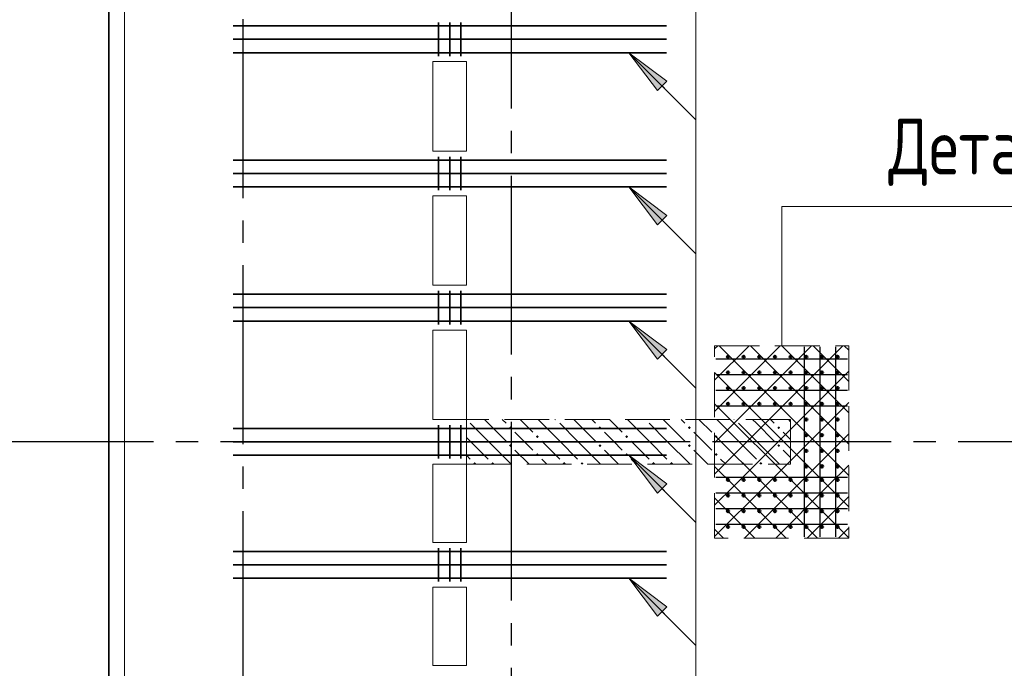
# Model space of a CAD drawing. Header units: millimetres. Extents: x 0 to 43617, y 0 to 59400.
# Tile 4 of 26: x 6926 to 11330, y 24818 to 27718. Entities that reach past the tile are written whole.
import ezdxf

# ---------------------------------------------------------------- set-up
doc = ezdxf.new("R2010")
doc.units = ezdxf.units.MM
doc.linetypes.add('______2', pattern=[270, 200, -70])
doc.linetypes.add('______5', pattern=[1100, 800, -100, 100, -100])
for name, color, linetype, lineweight, true_color in [('S1 Стержни арматуры фон', 7, '______2', 13, 0xa0a0a0), ('Вспомогательная арматура', 7, 'Continuous', 18, 0x656565), ('Поперечная арматура', 7, 'Continuous', 18, 0x5a2814), ('Поперечное армирование AW фон', 7, '______2', 13, 0xa0a0a0)]:
    doc.layers.add(name, color=color, linetype=linetype, lineweight=lineweight, true_color=true_color)
for name, color, linetype, lineweight in [('Standard', 7, 'Continuous', 25), ('ЖБ Перекрытие верхний уровень', 7, 'Continuous', 35), ('ЖБ Пилон', 7, 'Continuous', 35), ('Оси', 40, '______5', 18), ('Позиционная метка номер позиции', 7, 'Continuous', 13), ('Примечания', 7, 'Continuous', 25)]:
    doc.layers.add(name, color=color, linetype=linetype, lineweight=lineweight)
doc.styles.add('GOST 2.304-81', font='txt')

msp = doc.modelspace()

# ---------------------------------------------------------------- hatches: boundary and pattern name
at = {"layer": 'ЖБ Пилон', "linetype": 'Continuous', "lineweight": 18, "transparency": 33554687}
for points in [[(8924.313251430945, 25929.99877929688), (8923.9990234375, 25929.68425625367), (8923.9990234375, 25929.99877929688)], [(9114.453125, 25893.13354492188), (9120.953369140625, 25899.63989257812), (9127.45361328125, 25893.13354492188), (9120.953369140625, 25886.63330078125)], [(9324.313251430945, 25929.99877929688), (9320.953369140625, 25926.6357421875), (9317.593486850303, 25929.99877929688)], [(9514.453125, 25893.13354492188), (9520.953369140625, 25899.63989257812), (9527.45361328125, 25893.13354492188), (9520.953369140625, 25886.63330078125)], [(9724.313251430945, 25929.99877929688), (9720.953369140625, 25926.6357421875), (9717.593486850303, 25929.99877929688)], [(9914.453125, 25893.13354492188), (9920.953369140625, 25899.63989257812), (9927.45361328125, 25893.13354492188), (9920.953369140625, 25886.63330078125)], [(10124.31325143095, 25929.99877929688), (10120.95336914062, 25926.6357421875), (10117.5934868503, 25929.99877929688)], [(10314.453125, 25893.13354492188), (10320.95336914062, 25899.63989257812), (10327.45361328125, 25893.13354492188), (10320.95336914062, 25886.63330078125)], [(9234.454345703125, 25853.13110351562), (9240.95458984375, 25859.63745117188), (9247.44873046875, 25853.13110351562), (9240.95458984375, 25846.64306640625)], [(9634.454345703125, 25853.13110351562), (9640.95458984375, 25859.63745117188), (9647.44873046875, 25853.13110351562), (9640.95458984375, 25846.64306640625)], [(10034.45434570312, 25853.13110351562), (10040.95458984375, 25859.63745117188), (10047.44873046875, 25853.13110351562), (10040.95458984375, 25846.64306640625)], [(9114.453125, 25813.14086914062), (9120.953369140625, 25819.64111328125), (9127.45361328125, 25813.14086914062), (9120.953369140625, 25806.63452148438)], [(9514.453125, 25813.14086914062), (9520.953369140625, 25819.64111328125), (9527.45361328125, 25813.14086914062), (9520.953369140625, 25806.63452148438)], [(9914.453125, 25813.14086914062), (9920.953369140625, 25819.64111328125), (9927.45361328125, 25813.14086914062), (9920.953369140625, 25806.63452148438)], [(10314.453125, 25813.14086914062), (10320.95336914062, 25819.64111328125), (10327.45361328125, 25813.14086914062), (10320.95336914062, 25806.63452148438)], [(9234.454345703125, 25773.13232421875), (9240.95458984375, 25779.638671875), (9247.44873046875, 25773.13232421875), (9240.95458984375, 25766.63208007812)], [(9634.454345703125, 25773.13232421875), (9640.95458984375, 25779.638671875), (9647.44873046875, 25773.13232421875), (9640.95458984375, 25766.63208007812)], [(10034.45434570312, 25773.13232421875), (10040.95458984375, 25779.638671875), (10047.44873046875, 25773.13232421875), (10040.95458984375, 25766.63208007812)], [(8954.45556640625, 25733.14208984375), (8960.94970703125, 25739.63012695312), (8967.449951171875, 25733.14208984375), (8964.309589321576, 25729.99877929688), (8957.592979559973, 25729.99877929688)], [(9034.454345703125, 25733.14208984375), (9040.95458984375, 25739.63012695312), (9047.44873046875, 25733.14208984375), (9044.311317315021, 25729.99877929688), (9037.59470755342, 25729.99877929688)], [(9354.45556640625, 25733.14208984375), (9360.94970703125, 25739.63012695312), (9367.449951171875, 25733.14208984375), (9364.309589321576, 25729.99877929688), (9357.592979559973, 25729.99877929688)], [(9434.454345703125, 25733.14208984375), (9440.95458984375, 25739.63012695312), (9447.44873046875, 25733.14208984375), (9444.311317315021, 25729.99877929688), (9437.59470755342, 25729.99877929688)], [(9754.45556640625, 25733.14208984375), (9760.94970703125, 25739.63012695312), (9767.449951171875, 25733.14208984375), (9764.309589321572, 25729.99877929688), (9757.592979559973, 25729.99877929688)], [(9834.454345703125, 25733.14208984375), (9840.95458984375, 25739.63012695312), (9847.44873046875, 25733.14208984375), (9844.311317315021, 25729.99877929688), (9837.59470755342, 25729.99877929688)], [(10154.45556640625, 25733.14208984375), (10160.94970703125, 25739.63012695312), (10167.44995117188, 25733.14208984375), (10164.30958932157, 25729.99877929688), (10157.59297955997, 25729.99877929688)], [(10234.45434570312, 25733.14208984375), (10240.95458984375, 25739.63012695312), (10247.44873046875, 25733.14208984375), (10244.31131731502, 25729.99877929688), (10237.59470755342, 25729.99877929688)]]:
    msp.add_hatch(color=7, dxfattribs=at).paths.add_polyline_path(points, flags=16)
at = {"layer": 'Позиционная метка номер позиции', "linetype": 'Continuous', "lineweight": 13, "transparency": 33554687}
for points in [[(9777.8076171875, 27400.31127929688), (9650.531005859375, 27570.01953125), (9820.233154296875, 27442.74291992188)], [(9777.8076171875, 26800.31127929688), (9650.531005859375, 26970.01953125), (9820.233154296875, 26842.74291992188)], [(9777.8076171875, 26200.31127929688), (9650.531005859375, 26370.01953125), (9820.233154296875, 26242.74291992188)], [(9777.8076171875, 25600.31127929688), (9650.531005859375, 25770.01953125), (9820.233154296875, 25642.74291992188)], [(9777.8076171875, 25050.3173828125), (9650.531005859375, 25220.01953125), (9820.233154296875, 25092.73681640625)]]:
    msp.add_hatch(color=7, dxfattribs=at).paths.add_polyline_path(points, flags=16)

# ---------------------------------------------------------------- linework, layer by layer
at = {"layer": 'S1 Стержни арматуры фон', "color": 7, "linetype": 'Continuous', "lineweight": 35, "transparency": 33554687}
for p, q in [((7879.998779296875, 27690.02075195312), (9817.9931640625, 27690.02075195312)), ((7879.998779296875, 27690.02075195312), (9817.9931640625, 27690.02075195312)), ((7879.998779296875, 27630.02319335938), (9817.9931640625, 27630.02319335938)), ((7879.998779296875, 27630.02319335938), (9817.9931640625, 27630.02319335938)), ((7879.998779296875, 27570.01953125), (9817.9931640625, 27570.01953125)), ((7879.998779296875, 27570.01953125), (9817.9931640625, 27570.01953125)), ((7879.998779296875, 27090.02075195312), (9817.9931640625, 27090.02075195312)), ((7879.998779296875, 27090.02075195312), (9817.9931640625, 27090.02075195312)), ((7879.998779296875, 27030.02319335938), (9817.9931640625, 27030.02319335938)), ((7879.998779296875, 27030.02319335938), (9817.9931640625, 27030.02319335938)), ((7879.998779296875, 26970.01953125), (9817.9931640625, 26970.01953125)), ((7879.998779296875, 26970.01953125), (9817.9931640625, 26970.01953125)), ((7879.998779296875, 26490.02075195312), (9817.9931640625, 26490.02075195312)), ((7879.998779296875, 26490.02075195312), (9817.9931640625, 26490.02075195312)), ((7879.998779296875, 26430.02319335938), (9817.9931640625, 26430.02319335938)), ((7879.998779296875, 26430.02319335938), (9817.9931640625, 26430.02319335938)), ((7879.998779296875, 26370.01953125), (9817.9931640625, 26370.01953125)), ((7879.998779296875, 26370.01953125), (9817.9931640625, 26370.01953125)), ((7879.998779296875, 25890.02075195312), (9817.9931640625, 25890.02075195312)), ((7879.998779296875, 25890.02075195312), (9817.9931640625, 25890.02075195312)), ((7879.998779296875, 25830.02319335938), (9817.9931640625, 25830.02319335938)), ((7879.998779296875, 25830.02319335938), (9817.9931640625, 25830.02319335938)), ((7879.998779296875, 25770.01953125), (9817.9931640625, 25770.01953125)), ((7879.998779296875, 25770.01953125), (9817.9931640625, 25770.01953125)), ((7879.998779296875, 25340.02075195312), (9817.9931640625, 25340.02075195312)), ((7879.998779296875, 25340.02075195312), (9817.9931640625, 25340.02075195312)), ((7879.998779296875, 25280.01708984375), (9817.9931640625, 25280.01708984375)), ((7879.998779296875, 25280.01708984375), (9817.9931640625, 25280.01708984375)), ((7879.998779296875, 25220.01953125), (9817.9931640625, 25220.01953125)), ((7879.998779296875, 25220.01953125), (9817.9931640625, 25220.01953125))]:
    msp.add_line(p, q, dxfattribs=at)
at = {"layer": 'Standard', "color": 254, "linetype": 'Continuous', "lineweight": 35, "true_color": 0xc4c4ff, "transparency": 33554687}
msp.add_lwpolyline([(7324.053955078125, 10030.07202148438), (33148.99291992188, 10030.07202148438), (33148.99291992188, 57295.01953125), (7324.053955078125, 57295.01953125), (7324.053955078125, 10030.07202148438)], dxfattribs=at)
at = {"layer": 'Вспомогательная арматура', "color": 7, "linetype": 'Continuous', "lineweight": 25, "transparency": 33554687}
for p, q in [((10434.00268554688, 26255.01708984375), (10434.00268554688, 25405.02319335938)), ((10503.99780273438, 26255.01708984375), (10503.99780273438, 25405.02319335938)), ((10573.99291992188, 26255.01708984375), (10573.99291992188, 25405.02319335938)), ((10628.99780273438, 26200.01831054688), (10039.00146484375, 26200.01831054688)), ((10628.99780273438, 26130.02319335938), (10039.00146484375, 26130.02319335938)), ((10628.99780273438, 26060.01586914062), (10039.00146484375, 26060.01586914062)), ((10628.99780273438, 25990.02075195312), (10039.00146484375, 25990.02075195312)), ((10628.99780273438, 25670.01953125), (10039.00146484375, 25670.01953125)), ((10628.99780273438, 25600.01831054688), (10039.00146484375, 25600.01831054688)), ((10628.99780273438, 25530.02319335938), (10039.00146484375, 25530.02319335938)), ((10628.99780273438, 25460.01586914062), (10039.00146484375, 25460.01586914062))]:
    msp.add_line(p, q, dxfattribs=at)
at = {"layer": 'ЖБ Перекрытие верхний уровень', "color": 7, "linetype": 'Continuous', "lineweight": 18, "transparency": 33554687}
for p, q in [((7393.994140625, 33070.00122070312), (7393.994140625, 20799.560546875)), ((8774.005126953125, 27529.99877929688), (8923.9990234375, 27529.99877929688)), ((8774.005126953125, 27129.99877929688), (8774.005126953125, 27529.99877929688)), ((8923.9990234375, 27529.99877929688), (8923.9990234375, 27129.99877929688)), ((8923.9990234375, 27129.99877929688), (8774.005126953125, 27129.99877929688)), ((8774.005126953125, 26529.99877929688), (8774.005126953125, 26929.99877929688)), ((8774.005126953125, 26929.99877929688), (8923.9990234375, 26929.99877929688)), ((8923.9990234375, 26929.99877929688), (8923.9990234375, 26529.99877929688)), ((8923.9990234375, 26529.99877929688), (8774.005126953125, 26529.99877929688)), ((8774.005126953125, 25929.99877929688), (8774.005126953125, 26329.99877929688)), ((8774.005126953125, 26329.99877929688), (8923.9990234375, 26329.99877929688)), ((8923.9990234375, 26329.99877929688), (8923.9990234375, 25929.99877929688)), ((8923.9990234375, 25929.99877929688), (8774.005126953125, 25929.99877929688)), ((8774.005126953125, 25379.99877929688), (8774.005126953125, 25729.99877929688)), ((8774.005126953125, 25729.99877929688), (8923.9990234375, 25729.99877929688)), ((8923.9990234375, 25729.99877929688), (8923.9990234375, 25379.99877929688)), ((8923.9990234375, 25379.99877929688), (8774.005126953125, 25379.99877929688)), ((8774.005126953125, 24829.99877929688), (8774.005126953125, 25179.99877929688)), ((8774.005126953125, 25179.99877929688), (8923.9990234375, 25179.99877929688)), ((8923.9990234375, 25179.99877929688), (8923.9990234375, 24829.99877929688)), ((8923.9990234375, 24829.99877929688), (8774.005126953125, 24829.99877929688))]:
    msp.add_line(p, q, dxfattribs=at)
at = {"layer": 'ЖБ Пилон', "color": 253, "linetype": '______2', "lineweight": 13, "true_color": 0xa0a0a0, "transparency": 33554687}
for p, q in [((10374.00512695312, 25929.99877929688), (8923.9990234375, 25929.99877929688)), ((8923.9990234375, 25929.99877929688), (8923.9990234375, 25729.99877929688)), ((10374.00512695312, 25729.99877929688), (10374.00512695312, 25929.99877929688)), ((8923.9990234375, 25729.99877929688), (10374.00512695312, 25729.99877929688))]:
    msp.add_line(p, q, dxfattribs=at)
at = {"layer": 'ЖБ Пилон', "color": 9, "linetype": 'Continuous', "lineweight": 18, "true_color": 0xc7c7c7, "transparency": 33554687}
for p, q in [((8940.95458984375, 25913.14086914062), (9020.953369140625, 25833.14208984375)), ((9020.953369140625, 25913.14086914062), (9004.095458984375, 25929.99877929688)), ((9020.953369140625, 25913.14086914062), (9100.9521484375, 25833.14208984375)), ((9084.092952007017, 25929.99877929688), (9100.9521484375, 25913.14086914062)), ((9164.0869140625, 25929.99877929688), (9220.953369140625, 25873.13232421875)), ((9340.95458984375, 25833.14208984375), (9244.088046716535, 25929.99877929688)), ((9340.95458984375, 25913.14086914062), (9420.953369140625, 25833.14208984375)), ((9420.953369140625, 25913.14086914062), (9404.095458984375, 25929.99877929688)), ((9420.953369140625, 25913.14086914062), (9500.9521484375, 25833.14208984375)), ((9484.092952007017, 25929.99877929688), (9500.9521484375, 25913.14086914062)), ((9564.0869140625, 25929.99877929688), (9620.953369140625, 25873.13232421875)), ((9740.95458984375, 25833.14208984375), (9644.088046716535, 25929.99877929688)), ((9740.95458984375, 25913.14086914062), (9820.953369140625, 25833.14208984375)), ((9820.953369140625, 25913.14086914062), (9804.095458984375, 25929.99877929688)), ((9820.953369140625, 25913.14086914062), (9900.9521484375, 25833.14208984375)), ((9884.092952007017, 25929.99877929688), (9900.9521484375, 25913.14086914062)), ((9964.0869140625, 25929.99877929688), (10020.95336914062, 25873.13232421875)), ((10140.95458984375, 25833.14208984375), (10044.08804671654, 25929.99877929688)), ((10140.95458984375, 25913.14086914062), (10220.95336914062, 25833.14208984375)), ((10220.95336914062, 25913.14086914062), (10204.09545898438, 25929.99877929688)), ((10220.95336914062, 25913.14086914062), (10300.9521484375, 25833.14208984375)), ((10284.09295200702, 25929.99877929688), (10300.9521484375, 25913.14086914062)), ((10364.0869140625, 25929.99877929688), (10374.00512695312, 25920.08056640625)), ((9180.950927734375, 25833.14208984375), (9140.95458984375, 25873.13232421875)), ((9580.950927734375, 25833.14208984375), (9540.95458984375, 25873.13232421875)), ((9980.950927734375, 25833.14208984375), (9940.95458984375, 25873.13232421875)), ((10374.00512695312, 25840.08683068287), (10340.95458984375, 25873.13232421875)), ((8940.95458984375, 25833.14208984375), (8923.9990234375, 25850.09593145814)), ((8940.95458984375, 25833.14208984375), (9020.953369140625, 25753.13110351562)), ((9020.953369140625, 25833.14208984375), (9124.0966796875, 25729.99877929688)), ((9220.953369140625, 25793.13354492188), (9180.950927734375, 25833.14208984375)), ((9260.94970703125, 25833.14208984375), (9340.95458984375, 25753.13110351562)), ((9340.95458984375, 25833.14208984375), (9420.953369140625, 25753.13110351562)), ((9420.953369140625, 25833.14208984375), (9524.0966796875, 25729.99877929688)), ((9620.953369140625, 25793.13354492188), (9580.950927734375, 25833.14208984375)), ((9660.94970703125, 25833.14208984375), (9740.95458984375, 25753.13110351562)), ((9740.95458984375, 25833.14208984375), (9820.953369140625, 25753.13110351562)), ((9820.953369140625, 25833.14208984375), (9924.0966796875, 25729.99877929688)), ((10020.95336914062, 25793.13354492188), (9980.950927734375, 25833.14208984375)), ((10060.94970703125, 25833.14208984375), (10140.95458984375, 25753.13110351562)), ((10140.95458984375, 25833.14208984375), (10220.95336914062, 25753.13110351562)), ((10220.95336914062, 25833.14208984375), (10324.0966796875, 25729.99877929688)), ((8923.9990234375, 25770.08796344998), (8940.95458984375, 25753.13110351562)), ((9140.95458984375, 25793.13354492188), (9204.086144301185, 25729.99877929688)), ((9540.95458984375, 25793.13354492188), (9604.086144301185, 25729.99877929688)), ((9940.95458984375, 25793.13354492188), (10004.08614430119, 25729.99877929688)), ((10340.95458984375, 25793.13354492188), (10374.00512695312, 25760.08132670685)), ((9260.94970703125, 25753.13110351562), (9284.084384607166, 25729.99877929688)), ((9660.94970703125, 25753.13110351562), (9684.084384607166, 25729.99877929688)), ((10060.94970703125, 25753.13110351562), (10084.08438460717, 25729.99877929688))]:
    msp.add_line(p, q, dxfattribs=at)
at = {"layer": 'Оси', "color": 8, "linetype": '______5', "lineweight": -3, "transparency": 33554687}
for p, q in [((9123.9990234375, 57820.01342773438), (9123.9990234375, 7100.018310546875)), ((7923.9990234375, 57420.01342773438), (7923.9990234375, 7100.018310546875)), ((29523.9990234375, 25830.02319335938), (4600, 25830.02319335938))]:
    msp.add_line(p, q, dxfattribs=at)
at = {"layer": 'Позиционная метка номер позиции', "color": 7, "linetype": 'Continuous', "lineweight": 13, "transparency": 33554687}
for p, q in [((9650.531005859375, 27570.01953125), (9950.531005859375, 27270.01953125)), ((9650.531005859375, 27570.01953125), (9650.531005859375, 27570.01953125)), ((9650.531005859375, 27570.01953125), (9650.531005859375, 27570.01953125)), ((9650.531005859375, 27570.01953125), (9650.531005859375, 27570.01953125)), ((9650.531005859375, 27570.01953125), (9820.233154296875, 27442.74291992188)), ((9777.8076171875, 27400.31127929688), (9650.531005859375, 27570.01953125)), ((9820.233154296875, 27442.74291992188), (9777.8076171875, 27400.31127929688)), ((9799.017333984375, 27421.533203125), (9809.63134765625, 27410.91918945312)), ((9650.531005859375, 26970.01953125), (9950.531005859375, 26670.01953125)), ((9650.531005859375, 26970.01953125), (9650.531005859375, 26970.01953125)), ((9650.531005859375, 26970.01953125), (9650.531005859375, 26970.01953125)), ((9650.531005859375, 26970.01953125), (9650.531005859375, 26970.01953125)), ((9650.531005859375, 26970.01953125), (9820.233154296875, 26842.74291992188)), ((9777.8076171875, 26800.31127929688), (9650.531005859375, 26970.01953125)), ((9820.233154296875, 26842.74291992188), (9777.8076171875, 26800.31127929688)), ((9799.017333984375, 26821.533203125), (9809.63134765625, 26810.91918945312)), ((9650.531005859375, 26370.01953125), (9950.531005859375, 26070.01953125)), ((9650.531005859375, 26370.01953125), (9650.531005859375, 26370.01953125)), ((9650.531005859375, 26370.01953125), (9650.531005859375, 26370.01953125)), ((9650.531005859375, 26370.01953125), (9650.531005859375, 26370.01953125)), ((9650.531005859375, 26370.01953125), (9820.233154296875, 26242.74291992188)), ((9777.8076171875, 26200.31127929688), (9650.531005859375, 26370.01953125)), ((9820.233154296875, 26242.74291992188), (9777.8076171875, 26200.31127929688)), ((9799.017333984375, 26221.533203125), (9809.63134765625, 26210.91918945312)), ((9650.531005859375, 25770.01953125), (9950.531005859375, 25470.01953125)), ((9650.531005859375, 25770.01953125), (9650.531005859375, 25770.01953125)), ((9650.531005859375, 25770.01953125), (9650.531005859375, 25770.01953125)), ((9650.531005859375, 25770.01953125), (9650.531005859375, 25770.01953125)), ((9650.531005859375, 25770.01953125), (9820.233154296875, 25642.74291992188)), ((9777.8076171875, 25600.31127929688), (9650.531005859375, 25770.01953125)), ((9820.233154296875, 25642.74291992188), (9777.8076171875, 25600.31127929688)), ((9799.017333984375, 25621.533203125), (9809.63134765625, 25610.91918945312)), ((9650.531005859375, 25220.01953125), (9950.531005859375, 24920.01953125)), ((9650.531005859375, 25220.01953125), (9650.531005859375, 25220.01953125)), ((9650.531005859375, 25220.01953125), (9650.531005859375, 25220.01953125)), ((9650.531005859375, 25220.01953125), (9650.531005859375, 25220.01953125)), ((9650.531005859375, 25220.01953125), (9820.233154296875, 25092.73681640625)), ((9777.8076171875, 25050.3173828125), (9650.531005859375, 25220.01953125)), ((9820.233154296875, 25092.73681640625), (9777.8076171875, 25050.3173828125)), ((9799.017333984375, 25071.52709960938), (9809.63134765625, 25060.91918945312))]:
    msp.add_line(p, q, dxfattribs=at)
msp.add_lwpolyline([(7834.002685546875, 29451.51977539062), (8134.002685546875, 29751.51977539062), (9950.531005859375, 29751.51977539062), (9950.531005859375, 22050.18310546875), (11103.99780273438, 22050.18310546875)], dxfattribs=at)
at = {"layer": 'Поперечная арматура', "color": 7, "linetype": 'Continuous', "lineweight": 50, "transparency": 33554687}
for centre in [(10093.994140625, 26210.02197265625), (10163.99536132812, 26210.02197265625), (10234.00268554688, 26210.02197265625), (10303.99780273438, 26210.02197265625), (10373.99291992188, 26210.02197265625), (10444.00024414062, 26210.02197265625), (10514.00146484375, 26210.02197265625), (10583.99658203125, 26210.02197265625), (10093.994140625, 26140.02075195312), (10163.99536132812, 26140.02075195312), (10234.00268554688, 26140.02075195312), (10303.99780273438, 26140.02075195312), (10373.99291992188, 26140.02075195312), (10444.00024414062, 26140.02075195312), (10514.00146484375, 26140.02075195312), (10583.99658203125, 26140.02075195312), (10093.994140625, 26070.01953125), (10163.99536132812, 26070.01953125), (10234.00268554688, 26070.01953125), (10303.99780273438, 26070.01953125), (10373.99291992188, 26070.01953125), (10444.00024414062, 26070.01953125), (10514.00146484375, 26070.01953125), (10583.99658203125, 26070.01953125), (10093.994140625, 26000.01831054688), (10163.99536132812, 26000.01831054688), (10234.00268554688, 26000.01831054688), (10303.99780273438, 26000.01831054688), (10373.99291992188, 26000.01831054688), (10444.00024414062, 26000.01831054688), (10514.00146484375, 26000.01831054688), (10583.99658203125, 26000.01831054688), (10444.00024414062, 25930.02319335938), (10514.00146484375, 25930.02319335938), (10583.99658203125, 25930.02319335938), (10444.00024414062, 25860.01586914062), (10514.00146484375, 25860.01586914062), (10583.99658203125, 25860.01586914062), (10444.00024414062, 25790.02075195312), (10514.00146484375, 25790.02075195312), (10583.99658203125, 25790.02075195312), (10444.00024414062, 25720.01953125), (10514.00146484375, 25720.01953125), (10583.99658203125, 25720.01953125), (10093.994140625, 25660.01586914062), (10163.99536132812, 25660.01586914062), (10234.00268554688, 25660.01586914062), (10303.99780273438, 25660.01586914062), (10373.99291992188, 25660.01586914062), (10444.00024414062, 25660.01586914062), (10514.00146484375, 25660.01586914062), (10583.99658203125, 25660.01586914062), (10093.994140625, 25590.02075195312), (10163.99536132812, 25590.02075195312), (10234.00268554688, 25590.02075195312), (10303.99780273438, 25590.02075195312), (10373.99291992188, 25590.02075195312), (10444.00024414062, 25590.02075195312), (10514.00146484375, 25590.02075195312), (10583.99658203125, 25590.02075195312), (10093.994140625, 25520.01953125), (10163.99536132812, 25520.01953125), (10234.00268554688, 25520.01953125), (10303.99780273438, 25520.01953125), (10373.99291992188, 25520.01953125), (10444.00024414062, 25520.01953125), (10514.00146484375, 25520.01953125), (10583.99658203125, 25520.01953125), (10093.994140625, 25450.0244140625), (10163.99536132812, 25450.0244140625), (10234.00268554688, 25450.0244140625), (10303.99780273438, 25450.0244140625), (10373.99291992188, 25450.0244140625), (10444.00024414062, 25450.0244140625), (10514.00146484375, 25450.0244140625), (10583.99658203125, 25450.0244140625)]:
    msp.add_circle(centre, 4.99999988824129, dxfattribs=at)
at = {"layer": 'Поперечное армирование AW фон', "color": 7, "linetype": 'Continuous', "lineweight": 35, "transparency": 33554687}
for p, q in [((8798.9990234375, 27705.02319335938), (8798.9990234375, 27555.01708984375)), ((8848.9990234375, 27705.02319335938), (8848.9990234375, 27555.01708984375)), ((8898.9990234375, 27705.02319335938), (8898.9990234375, 27555.01708984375)), ((8798.9990234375, 27105.02319335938), (8798.9990234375, 26955.01708984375)), ((8848.9990234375, 27105.02319335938), (8848.9990234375, 26955.01708984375)), ((8898.9990234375, 27105.02319335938), (8898.9990234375, 26955.01708984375)), ((8798.9990234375, 26505.02319335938), (8798.9990234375, 26355.01708984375)), ((8848.9990234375, 26505.02319335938), (8848.9990234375, 26355.01708984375)), ((8898.9990234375, 26505.02319335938), (8898.9990234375, 26355.01708984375)), ((8798.9990234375, 25905.02319335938), (8798.9990234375, 25755.01708984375)), ((8848.9990234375, 25905.02319335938), (8848.9990234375, 25755.01708984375)), ((8898.9990234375, 25905.02319335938), (8898.9990234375, 25755.01708984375)), ((8798.9990234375, 25355.01708984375), (8798.9990234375, 25205.02319335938)), ((8848.9990234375, 25355.01708984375), (8848.9990234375, 25205.02319335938)), ((8898.9990234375, 25355.01708984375), (8898.9990234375, 25205.02319335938))]:
    msp.add_line(p, q, dxfattribs=at)
at = {"layer": 'Примечания', "color": 252, "linetype": 'Continuous', "lineweight": 13, "true_color": 0x8f8f8f, "transparency": 33554687}
for p, q in [((10034.00268554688, 26246.20971679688), (10047.80883789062, 26260.01586914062)), ((10034.00268554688, 26106.20879592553), (10187.81124887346, 26260.01586914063)), ((10034.00268554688, 25966.2109375), (10327.8076171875, 26260.01586914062)), ((10034.00268554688, 25826.20729377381), (10467.81396272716, 26260.01586914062)), ((10034.00268554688, 25686.21215820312), (10607.80639648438, 26260.01586914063)), ((10054.09242243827, 26260.01586914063), (10634.00268554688, 25680.10841515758)), ((10194.09790039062, 26260.01586914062), (10634.00268554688, 25820.11108398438)), ((10334.09798344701, 26260.01586914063), (10634.00268554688, 25960.11261979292)), ((10474.09246641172, 26260.01586914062), (10634.00268554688, 26100.10477856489)), ((10614.09912109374, 26260.01586914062), (10634.00268554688, 26240.1123046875)), ((10034.00268554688, 26140.1123046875), (10540.95458984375, 25633.16040039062)), ((10120.95336914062, 25633.16040039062), (10634.00268554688, 26146.20971679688)), ((10034.00268554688, 26000.10757788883), (10400.9521484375, 25633.16040039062)), ((10260.94970703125, 25633.16040039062), (10634.00268554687, 26006.20524704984)), ((10034.00268554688, 25860.10907089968), (10260.94970703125, 25633.16040039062)), ((10400.9521484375, 25633.16040039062), (10634.00268554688, 25866.2109375)), ((10034.00268554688, 25720.11108398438), (10120.95336914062, 25633.16040039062)), ((10540.95458984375, 25633.16040039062), (10634.00268554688, 25726.20646779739)), ((10034.00268554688, 25546.20971679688), (10120.95336914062, 25633.16040039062)), ((10034.00268554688, 25406.21008085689), (10260.94970703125, 25633.16040039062)), ((10120.95336914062, 25633.16040039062), (10354.09545898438, 25400.01831054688)), ((10167.81005859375, 25400.01831054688), (10400.9521484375, 25633.16040039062)), ((10260.94970703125, 25633.16040039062), (10494.0943379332, 25400.01831054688)), ((10307.81377051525, 25400.01831054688), (10540.95458984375, 25633.16040039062)), ((10400.9521484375, 25633.16040039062), (10634.00268554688, 25400.10647655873)), ((10540.95458984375, 25633.16040039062), (10634.00268554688, 25540.11230468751)), ((10034.00268554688, 25580.1082571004), (10214.09132356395, 25400.01831054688)), ((10447.80883789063, 25400.01831054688), (10634.00268554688, 25586.21215820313)), ((10034.00268554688, 25440.1123046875), (10074.09667968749, 25400.01831054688)), ((10587.81127929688, 25400.01831054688), (10634.00268554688, 25446.20971679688))]:
    msp.add_line(p, q, dxfattribs=at)
at = {"layer": 'Примечания', "color": 7, "linetype": '______2', "lineweight": 13, "transparency": 33554687}
for p, q in [((10034.00268554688, 25400.01831054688), (10034.00268554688, 26260.01586914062)), ((10034.00268554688, 26260.01586914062), (10634.00268554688, 26260.01586914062)), ((10634.00268554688, 26260.01586914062), (10634.00268554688, 25400.01831054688)), ((10634.00268554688, 25400.01831054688), (10034.00268554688, 25400.01831054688))]:
    msp.add_line(p, q, dxfattribs=at)
at = {"layer": 'Примечания', "color": 7, "linetype": 'Continuous', "lineweight": 13, "transparency": 33554687}
msp.add_lwpolyline([(10334.00268554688, 26260.01586914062), (10334.00268554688, 26882.62329101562), (12819.78149414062, 26882.62329101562)], dxfattribs=at)

# ---------------------------------------------------------------- texts
at = {"layer": 'Примечания', "color": 7, "linetype": 'Continuous', "lineweight": 25, "transparency": 33554687, "insert": (10811.4501953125, 26974.27978515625), "char_height": 250, "width": 2132.452392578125, "attachment_point": 7, "style": 'GOST 2.304-81'}
msp.add_mtext('Деталь\\~плана\\~5', dxfattribs=at)

doc.saveas('drawing.dxf')
